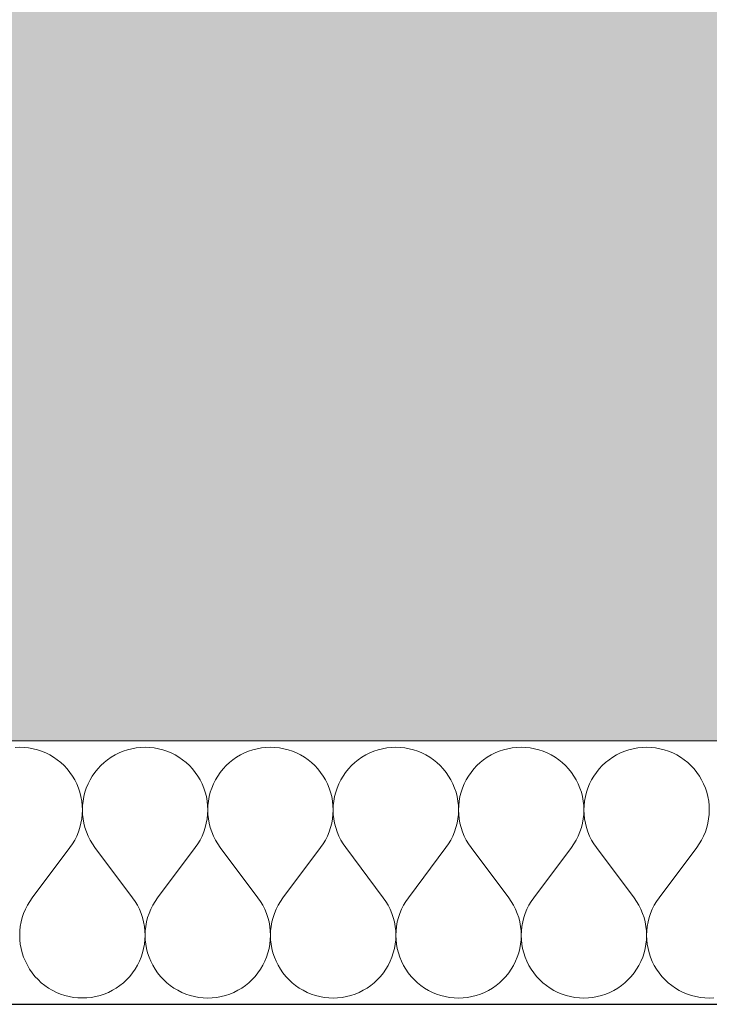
# Model space of a CAD drawing. Header units: millimetres. Extents: x -25972 to 4516, y -2839 to 20217.
# Tile 71 of 114: x -13410 to -12990, y 192 to 790. Entities that reach past the tile are written whole.
import ezdxf

# ---------------------------------------------------------------- set-up
doc = ezdxf.new("R2010")
doc.units = ezdxf.units.MM
doc.header["$MEASUREMENT"] = 0
doc.linetypes.add('Wipeout_Contour', pattern=[1000, 0, -1000])
for name, color, linetype in [('7._POHLED ZÁPADNÍ_1_3D prvky fasada nove', 7, 'Continuous'), ('7._POHLED ZÁPADNÍ_1_Konstrukce - nosné', 7, 'Continuous'), ('7._POHLED ZÁPADNÍ_1_Nové_Konstrukce - nosné', 7, 'Continuous'), ('7._POHLED ZÁPADNÍ_1_Nové_Výplně – Řezové', 7, 'Continuous'), ('7._POHLED ZÁPADNÍ_1_Výplně – Řezové', 7, 'Continuous')]:
    doc.layers.add(name, color=color, linetype=linetype)

# ---------------------------------------------------------------- blocks, each defined once
blk = doc.blocks.new('*X6', base_point=(-26739.77, -6860.77))
at = {"layer": '7._POHLED ZÁPADNÍ_1_Nové_Výplně – Řezové', "color": 21, "linetype": 'Continuous', "lineweight": 20, "true_color": 0xffaaaa}
for p, q in [((-13409.52, 348), (-13412.23, 347.9)), ((-13406.8, 347.9), (-13409.52, 348)), ((-13404.09, 347.61), (-13406.8, 347.9)), ((-13401.41, 347.13), (-13404.09, 347.61)), ((-13398.78, 346.45), (-13401.41, 347.13)), ((-13341.43, 347.13), (-13344.06, 346.45)), ((-13338.75, 347.61), (-13341.43, 347.13)), ((-13336.04, 347.9), (-13338.75, 347.61)), ((-13333.32, 348), (-13336.04, 347.9)), ((-13330.61, 347.9), (-13333.32, 348)), ((-13327.9, 347.61), (-13330.61, 347.9)), ((-13325.22, 347.12), (-13327.9, 347.61)), ((-13322.59, 346.45), (-13325.22, 347.12)), ((-13265.24, 347.12), (-13267.87, 346.45)), ((-13262.56, 347.61), (-13265.24, 347.12)), ((-13259.85, 347.9), (-13262.56, 347.61)), ((-13257.13, 347.99), (-13259.85, 347.9)), ((-13254.42, 347.9), (-13257.13, 347.99)), ((-13251.71, 347.61), (-13254.42, 347.9)), ((-13249.03, 347.12), (-13251.71, 347.61)), ((-13246.4, 346.45), (-13249.03, 347.12)), ((-13189.04, 347.12), (-13191.68, 346.45)), ((-13186.37, 347.6), (-13189.04, 347.12)), ((-13183.66, 347.9), (-13186.37, 347.6)), ((-13180.94, 347.99), (-13183.66, 347.9)), ((-13178.22, 347.9), (-13180.94, 347.99)), ((-13175.52, 347.6), (-13178.22, 347.9)), ((-13172.84, 347.12), (-13175.52, 347.6)), ((-13170.21, 346.45), (-13172.84, 347.12)), ((-13112.85, 347.12), (-13115.49, 346.45)), ((-13110.18, 347.6), (-13112.85, 347.12)), ((-13107.47, 347.89), (-13110.18, 347.6)), ((-13104.75, 347.99), (-13107.47, 347.89)), ((-13102.03, 347.89), (-13104.75, 347.99)), ((-13099.33, 347.6), (-13102.03, 347.89)), ((-13096.65, 347.12), (-13099.33, 347.6)), ((-13094.02, 346.45), (-13096.65, 347.12)), ((-13036.66, 347.12), (-13039.3, 346.44)), ((-13033.99, 347.6), (-13036.66, 347.12)), ((-13031.28, 347.89), (-13033.99, 347.6)), ((-13028.56, 347.99), (-13031.28, 347.89)), ((-13025.84, 347.89), (-13028.56, 347.99)), ((-13023.14, 347.6), (-13025.84, 347.89)), ((-13020.46, 347.12), (-13023.14, 347.6)), ((-13017.83, 346.44), (-13020.46, 347.12)), ((-13396.2, 345.59), (-13398.78, 346.45)), ((-13393.68, 344.55), (-13396.2, 345.59)), ((-13391.25, 343.33), (-13393.68, 344.55)), ((-13388.91, 341.95), (-13391.25, 343.33)), ((-13386.68, 340.39), (-13388.91, 341.95)), ((-13353.93, 341.94), (-13356.16, 340.39)), ((-13351.59, 343.33), (-13353.93, 341.94)), ((-13349.16, 344.55), (-13351.59, 343.33)), ((-13346.64, 345.59), (-13349.16, 344.55)), ((-13344.06, 346.45), (-13346.64, 345.59)), ((-13320.01, 345.59), (-13322.59, 346.45)), ((-13317.49, 344.55), (-13320.01, 345.59)), ((-13315.06, 343.33), (-13317.49, 344.55)), ((-13312.72, 341.94), (-13315.06, 343.33)), ((-13310.49, 340.39), (-13312.72, 341.94)), ((-13277.74, 341.94), (-13279.97, 340.39)), ((-13275.4, 343.33), (-13277.74, 341.94)), ((-13272.97, 344.55), (-13275.4, 343.33)), ((-13270.45, 345.59), (-13272.97, 344.55)), ((-13267.87, 346.45), (-13270.45, 345.59)), ((-13243.82, 345.59), (-13246.4, 346.45)), ((-13241.3, 344.55), (-13243.82, 345.59)), ((-13238.87, 343.33), (-13241.3, 344.55)), ((-13236.53, 341.94), (-13238.87, 343.33)), ((-13234.3, 340.39), (-13236.53, 341.94)), ((-13201.55, 341.94), (-13203.78, 340.39)), ((-13199.21, 343.33), (-13201.55, 341.94)), ((-13196.78, 344.55), (-13199.21, 343.33)), ((-13194.26, 345.59), (-13196.78, 344.55)), ((-13191.68, 346.45), (-13194.26, 345.59)), ((-13167.63, 345.59), (-13170.21, 346.45)), ((-13165.11, 344.55), (-13167.63, 345.59)), ((-13162.68, 343.33), (-13165.11, 344.55)), ((-13160.34, 341.94), (-13162.68, 343.33)), ((-13158.11, 340.39), (-13160.34, 341.94)), ((-13125.36, 341.94), (-13127.59, 340.39)), ((-13123.02, 343.33), (-13125.36, 341.94)), ((-13120.58, 344.55), (-13123.02, 343.33)), ((-13118.07, 345.59), (-13120.58, 344.55)), ((-13115.49, 346.45), (-13118.07, 345.59)), ((-13091.44, 345.59), (-13094.02, 346.45)), ((-13088.92, 344.54), (-13091.44, 345.59)), ((-13086.49, 343.33), (-13088.92, 344.54)), ((-13084.15, 341.94), (-13086.49, 343.33)), ((-13081.92, 340.39), (-13084.15, 341.94)), ((-13049.17, 341.94), (-13051.4, 340.38)), ((-13046.83, 343.33), (-13049.17, 341.94)), ((-13044.39, 344.54), (-13046.83, 343.33)), ((-13041.88, 345.58), (-13044.39, 344.54)), ((-13039.3, 346.44), (-13041.88, 345.58)), ((-13015.24, 345.58), (-13017.83, 346.44)), ((-13012.73, 344.54), (-13015.24, 345.58)), ((-13010.3, 343.32), (-13012.73, 344.54)), ((-13007.96, 341.94), (-13010.3, 343.32)), ((-13005.73, 340.38), (-13007.96, 341.94)), ((-13384.56, 338.69), (-13386.68, 340.39)), ((-13382.57, 336.83), (-13384.56, 338.69)), ((-13380.72, 334.84), (-13382.57, 336.83)), ((-13360.27, 336.83), (-13362.12, 334.84)), ((-13358.28, 338.68), (-13360.27, 336.83)), ((-13356.16, 340.39), (-13358.28, 338.68)), ((-13308.37, 338.68), (-13310.49, 340.39)), ((-13306.38, 336.83), (-13308.37, 338.68)), ((-13304.53, 334.84), (-13306.38, 336.83)), ((-13284.08, 336.83), (-13285.93, 334.84)), ((-13282.09, 338.68), (-13284.08, 336.83)), ((-13279.97, 340.39), (-13282.09, 338.68)), ((-13232.18, 338.68), (-13234.3, 340.39)), ((-13230.19, 336.83), (-13232.18, 338.68)), ((-13228.34, 334.84), (-13230.19, 336.83)), ((-13207.89, 336.83), (-13209.74, 334.83)), ((-13205.9, 338.68), (-13207.89, 336.83)), ((-13203.78, 340.39), (-13205.9, 338.68)), ((-13155.99, 338.68), (-13158.11, 340.39)), ((-13154, 336.83), (-13155.99, 338.68)), ((-13152.14, 334.83), (-13154, 336.83)), ((-13131.7, 336.82), (-13133.55, 334.83)), ((-13129.71, 338.68), (-13131.7, 336.82)), ((-13127.59, 340.39), (-13129.71, 338.68)), ((-13079.8, 338.68), (-13081.92, 340.39)), ((-13077.81, 336.82), (-13079.8, 338.68)), ((-13075.95, 334.83), (-13077.81, 336.82)), ((-13055.51, 336.82), (-13057.36, 334.83)), ((-13053.52, 338.68), (-13055.51, 336.82)), ((-13051.4, 340.38), (-13053.52, 338.68)), ((-13003.61, 338.68), (-13005.73, 340.38)), ((-13001.62, 336.82), (-13003.61, 338.68)), ((-12999.76, 334.83), (-13001.62, 336.82)), ((-13379.01, 332.72), (-13380.72, 334.84)), ((-13377.46, 330.48), (-13379.01, 332.72)), ((-13376.07, 328.14), (-13377.46, 330.48)), ((-13365.38, 330.48), (-13366.77, 328.14)), ((-13363.83, 332.72), (-13365.38, 330.48)), ((-13362.12, 334.84), (-13363.83, 332.72)), ((-13302.82, 332.72), (-13304.53, 334.84)), ((-13301.27, 330.48), (-13302.82, 332.72)), ((-13299.88, 328.14), (-13301.27, 330.48)), ((-13289.19, 330.48), (-13290.58, 328.14)), ((-13287.64, 332.72), (-13289.19, 330.48)), ((-13285.93, 334.84), (-13287.64, 332.72)), ((-13226.63, 332.72), (-13228.34, 334.84)), ((-13225.08, 330.48), (-13226.63, 332.72)), ((-13223.69, 328.14), (-13225.08, 330.48)), ((-13213, 330.48), (-13214.39, 328.14)), ((-13211.45, 332.72), (-13213, 330.48)), ((-13209.74, 334.83), (-13211.45, 332.72)), ((-13150.44, 332.71), (-13152.14, 334.83)), ((-13148.89, 330.48), (-13150.44, 332.71)), ((-13147.5, 328.14), (-13148.89, 330.48)), ((-13136.81, 330.48), (-13138.2, 328.14)), ((-13135.26, 332.71), (-13136.81, 330.48)), ((-13133.55, 334.83), (-13135.26, 332.71)), ((-13074.25, 332.71), (-13075.95, 334.83)), ((-13072.7, 330.48), (-13074.25, 332.71)), ((-13071.31, 328.14), (-13072.7, 330.48)), ((-13060.62, 330.48), (-13062.01, 328.14)), ((-13059.07, 332.71), (-13060.62, 330.48)), ((-13057.36, 334.83), (-13059.07, 332.71)), ((-12998.06, 332.71), (-12999.76, 334.83)), ((-12996.51, 330.48), (-12998.06, 332.71)), ((-12995.12, 328.13), (-12996.51, 330.48)), ((-13374.86, 325.71), (-13376.07, 328.14)), ((-13373.82, 323.2), (-13374.86, 325.71)), ((-13372.96, 320.62), (-13373.82, 323.2)), ((-13369.03, 323.2), (-13369.88, 320.62)), ((-13367.99, 325.71), (-13369.03, 323.2)), ((-13366.77, 328.14), (-13367.99, 325.71)), ((-13298.67, 325.71), (-13299.88, 328.14)), ((-13297.63, 323.2), (-13298.67, 325.71)), ((-13296.77, 320.61), (-13297.63, 323.2)), ((-13292.83, 323.2), (-13293.69, 320.61)), ((-13291.79, 325.71), (-13292.83, 323.2)), ((-13290.58, 328.14), (-13291.79, 325.71)), ((-13222.47, 325.71), (-13223.69, 328.14)), ((-13221.43, 323.19), (-13222.47, 325.71)), ((-13220.58, 320.61), (-13221.43, 323.19)), ((-13216.64, 323.19), (-13217.5, 320.61)), ((-13215.6, 325.71), (-13216.64, 323.19)), ((-13214.39, 328.14), (-13215.6, 325.71)), ((-13146.28, 325.71), (-13147.5, 328.14)), ((-13145.24, 323.19), (-13146.28, 325.71)), ((-13144.39, 320.61), (-13145.24, 323.19)), ((-13140.45, 323.19), (-13141.31, 320.61)), ((-13139.41, 325.71), (-13140.45, 323.19)), ((-13138.2, 328.14), (-13139.41, 325.71)), ((-13070.09, 325.7), (-13071.31, 328.14)), ((-13069.05, 323.19), (-13070.09, 325.7)), ((-13068.2, 320.61), (-13069.05, 323.19)), ((-13064.26, 323.19), (-13065.12, 320.61)), ((-13063.22, 325.7), (-13064.26, 323.19)), ((-13062.01, 328.14), (-13063.22, 325.7)), ((-12993.9, 325.7), (-12995.12, 328.13)), ((-12992.86, 323.19), (-12993.9, 325.7)), ((-12992.01, 320.61), (-12992.86, 323.19)), ((-13372.29, 317.98), (-13372.96, 320.62)), ((-13371.81, 315.3), (-13372.29, 317.98)), ((-13370.55, 317.98), (-13371.04, 315.3)), ((-13369.88, 320.62), (-13370.55, 317.98)), ((-13296.1, 317.98), (-13296.77, 320.61)), ((-13295.61, 315.3), (-13296.1, 317.98)), ((-13294.36, 317.98), (-13294.85, 315.3)), ((-13293.69, 320.61), (-13294.36, 317.98)), ((-13219.91, 317.98), (-13220.58, 320.61)), ((-13219.42, 315.3), (-13219.91, 317.98)), ((-13218.17, 317.98), (-13218.66, 315.3)), ((-13217.5, 320.61), (-13218.17, 317.98)), ((-13143.72, 317.97), (-13144.39, 320.61)), ((-13143.23, 315.3), (-13143.72, 317.97)), ((-13141.98, 317.97), (-13142.46, 315.3)), ((-13141.31, 320.61), (-13141.98, 317.97)), ((-13067.52, 317.97), (-13068.2, 320.61)), ((-13067.04, 315.29), (-13067.52, 317.97)), ((-13065.79, 317.97), (-13066.27, 315.29)), ((-13065.12, 320.61), (-13065.79, 317.97)), ((-12991.33, 317.97), (-12992.01, 320.61)), ((-12990.85, 315.29), (-12991.33, 317.97)), ((-13371.52, 312.6), (-13371.81, 315.3)), ((-13371.42, 309.88), (-13371.52, 312.6)), ((-13371.33, 312.6), (-13371.42, 309.88)), ((-13371.04, 315.3), (-13371.33, 312.6)), ((-13295.33, 312.59), (-13295.61, 315.3)), ((-13295.23, 309.88), (-13295.33, 312.59)), ((-13295.13, 312.59), (-13295.23, 309.88)), ((-13294.85, 315.3), (-13295.13, 312.59)), ((-13219.14, 312.59), (-13219.42, 315.3)), ((-13219.04, 309.87), (-13219.14, 312.59)), ((-13218.94, 312.59), (-13219.04, 309.87)), ((-13218.66, 315.3), (-13218.94, 312.59)), ((-13142.94, 312.59), (-13143.23, 315.3)), ((-13142.85, 309.87), (-13142.94, 312.59)), ((-13142.75, 312.59), (-13142.85, 309.87)), ((-13142.46, 315.3), (-13142.75, 312.59)), ((-13066.75, 312.59), (-13067.04, 315.29)), ((-13066.66, 309.87), (-13066.75, 312.59)), ((-13066.56, 312.59), (-13066.66, 309.87)), ((-13066.27, 315.29), (-13066.56, 312.59)), ((-12990.56, 312.59), (-12990.85, 315.29)), ((-12990.47, 309.87), (-12990.56, 312.59)), ((-13371.81, 304.45), (-13371.52, 307.16)), ((-13371.52, 307.16), (-13371.42, 309.88)), ((-13371.42, 309.88), (-13371.32, 307.16)), ((-13371.32, 307.16), (-13371.03, 304.45)), ((-13295.62, 304.45), (-13295.33, 307.16)), ((-13295.33, 307.16), (-13295.23, 309.88)), ((-13295.23, 309.88), (-13295.13, 307.16)), ((-13295.13, 307.16), (-13294.84, 304.45)), ((-13219.43, 304.45), (-13219.14, 307.15)), ((-13219.14, 307.15), (-13219.04, 309.87)), ((-13219.04, 309.87), (-13218.94, 307.15)), ((-13218.94, 307.15), (-13218.65, 304.45)), ((-13143.24, 304.45), (-13142.95, 307.15)), ((-13142.95, 307.15), (-13142.85, 309.87)), ((-13142.85, 309.87), (-13142.75, 307.15)), ((-13142.75, 307.15), (-13142.46, 304.45)), ((-13067.05, 304.45), (-13066.76, 307.15)), ((-13066.76, 307.15), (-13066.66, 309.87)), ((-13066.66, 309.87), (-13066.56, 307.15)), ((-13066.56, 307.15), (-13066.27, 304.45)), ((-12990.86, 304.44), (-12990.57, 307.15)), ((-12990.57, 307.15), (-12990.47, 309.87)), ((-13372.97, 299.14), (-13372.3, 301.78)), ((-13372.3, 301.78), (-13371.81, 304.45)), ((-13371.03, 304.45), (-13370.54, 301.78)), ((-13370.54, 301.78), (-13369.87, 299.14)), ((-13296.78, 299.14), (-13296.11, 301.78)), ((-13296.11, 301.78), (-13295.62, 304.45)), ((-13294.84, 304.45), (-13294.35, 301.78)), ((-13294.35, 301.78), (-13293.68, 299.14)), ((-13220.59, 299.14), (-13219.92, 301.77)), ((-13219.92, 301.77), (-13219.43, 304.45)), ((-13218.65, 304.45), (-13218.16, 301.77)), ((-13218.16, 301.77), (-13217.49, 299.14)), ((-13144.4, 299.14), (-13143.73, 301.77)), ((-13143.73, 301.77), (-13143.24, 304.45)), ((-13142.46, 304.45), (-13141.97, 301.77)), ((-13141.97, 301.77), (-13141.3, 299.14)), ((-13068.21, 299.13), (-13067.54, 301.77)), ((-13067.54, 301.77), (-13067.05, 304.45)), ((-13066.27, 304.45), (-13065.78, 301.77)), ((-13065.78, 301.77), (-13065.11, 299.13)), ((-12992.02, 299.13), (-12991.35, 301.77)), ((-12991.35, 301.77), (-12990.86, 304.44)), ((-13376.1, 291.62), (-13374.88, 294.05)), ((-13374.88, 294.05), (-13373.83, 296.56)), ((-13373.83, 296.56), (-13372.97, 299.14)), ((-13369.87, 299.14), (-13369.01, 296.56)), ((-13369.01, 296.56), (-13367.97, 294.05)), ((-13367.97, 294.05), (-13366.75, 291.62)), ((-13299.91, 291.61), (-13298.69, 294.05)), ((-13298.69, 294.05), (-13297.64, 296.56)), ((-13297.64, 296.56), (-13296.78, 299.14)), ((-13293.68, 299.14), (-13292.82, 296.56)), ((-13292.82, 296.56), (-13291.78, 294.05)), ((-13291.78, 294.05), (-13290.56, 291.61)), ((-13223.72, 291.61), (-13222.5, 294.04)), ((-13222.5, 294.04), (-13221.45, 296.56)), ((-13221.45, 296.56), (-13220.59, 299.14)), ((-13217.49, 299.14), (-13216.63, 296.56)), ((-13216.63, 296.56), (-13215.58, 294.04)), ((-13215.58, 294.04), (-13214.36, 291.61)), ((-13147.53, 291.61), (-13146.31, 294.04)), ((-13146.31, 294.04), (-13145.26, 296.56)), ((-13145.26, 296.56), (-13144.4, 299.14)), ((-13141.3, 299.14), (-13140.44, 296.56)), ((-13140.44, 296.56), (-13139.39, 294.04)), ((-13139.39, 294.04), (-13138.17, 291.61)), ((-13071.33, 291.61), (-13070.11, 294.04)), ((-13070.11, 294.04), (-13069.07, 296.55)), ((-13069.07, 296.55), (-13068.21, 299.13)), ((-13065.11, 299.13), (-13064.25, 296.55)), ((-13064.25, 296.55), (-13063.2, 294.04)), ((-13063.2, 294.04), (-13061.98, 291.61)), ((-12995.14, 291.61), (-12993.92, 294.04)), ((-12993.92, 294.04), (-12992.88, 296.55)), ((-12992.88, 296.55), (-12992.02, 299.13)), ((-13379.04, 287.04), (-13377.49, 289.28)), ((-13377.49, 289.28), (-13376.1, 291.62)), ((-13366.75, 291.62), (-13365.36, 289.28)), ((-13365.36, 289.28), (-13363.8, 287.04)), ((-13302.85, 287.04), (-13301.3, 289.28)), ((-13301.3, 289.28), (-13299.91, 291.61)), ((-13290.56, 291.61), (-13289.17, 289.28)), ((-13289.17, 289.28), (-13287.61, 287.04)), ((-13226.66, 287.04), (-13225.11, 289.27)), ((-13225.11, 289.27), (-13223.72, 291.61)), ((-13214.36, 291.61), (-13212.97, 289.27)), ((-13212.97, 289.27), (-13211.42, 287.04)), ((-13150.47, 287.04), (-13148.92, 289.27)), ((-13148.92, 289.27), (-13147.53, 291.61)), ((-13138.17, 291.61), (-13136.78, 289.27)), ((-13136.78, 289.27), (-13135.23, 287.04)), ((-13074.28, 287.04), (-13072.72, 289.27)), ((-13072.72, 289.27), (-13071.33, 291.61)), ((-13061.98, 291.61), (-13060.59, 289.27)), ((-13060.59, 289.27), (-13059.04, 287.04)), ((-12998.09, 287.04), (-12996.53, 289.27)), ((-12996.53, 289.27), (-12995.14, 291.61)), ((-13401.9, 256.57), (-13379.04, 287.04)), ((-13340.95, 256.57), (-13363.8, 287.04)), ((-13325.71, 256.57), (-13302.85, 287.04)), ((-13264.76, 256.57), (-13287.61, 287.04)), ((-13249.52, 256.57), (-13226.66, 287.04)), ((-13188.56, 256.56), (-13211.42, 287.04)), ((-13173.33, 256.56), (-13150.47, 287.04)), ((-13112.37, 256.56), (-13135.23, 287.04)), ((-13097.14, 256.56), (-13074.28, 287.04)), ((-13036.18, 256.56), (-13059.04, 287.04)), ((-13020.95, 256.56), (-12998.09, 287.04)), ((-13404.84, 252), (-13406.06, 249.57)), ((-13403.45, 254.34), (-13404.84, 252)), ((-13401.9, 256.57), (-13403.45, 254.34)), ((-13339.39, 254.33), (-13340.95, 256.57)), ((-13338, 252), (-13339.39, 254.33)), ((-13336.78, 249.56), (-13338, 252)), ((-13328.65, 252), (-13329.87, 249.56)), ((-13327.26, 254.33), (-13328.65, 252)), ((-13325.71, 256.57), (-13327.26, 254.33)), ((-13263.2, 254.33), (-13264.76, 256.57)), ((-13261.81, 251.99), (-13263.2, 254.33)), ((-13260.59, 249.56), (-13261.81, 251.99)), ((-13252.46, 251.99), (-13253.68, 249.56)), ((-13251.07, 254.33), (-13252.46, 251.99)), ((-13249.52, 256.57), (-13251.07, 254.33)), ((-13187.01, 254.33), (-13188.56, 256.56)), ((-13185.62, 251.99), (-13187.01, 254.33)), ((-13184.4, 249.56), (-13185.62, 251.99)), ((-13176.27, 251.99), (-13177.49, 249.56)), ((-13174.88, 254.33), (-13176.27, 251.99)), ((-13173.33, 256.56), (-13174.88, 254.33)), ((-13110.82, 254.33), (-13112.37, 256.56)), ((-13109.43, 251.99), (-13110.82, 254.33)), ((-13108.21, 249.56), (-13109.43, 251.99)), ((-13100.08, 251.99), (-13101.3, 249.56)), ((-13098.69, 254.33), (-13100.08, 251.99)), ((-13097.14, 256.56), (-13098.69, 254.33)), ((-13034.63, 254.33), (-13036.18, 256.56)), ((-13033.24, 251.99), (-13034.63, 254.33)), ((-13032.02, 249.56), (-13033.24, 251.99)), ((-13023.89, 251.99), (-13025.11, 249.56)), ((-13022.5, 254.33), (-13023.89, 251.99)), ((-13020.95, 256.56), (-13022.5, 254.33)), ((-13407.11, 247.05), (-13407.97, 244.47)), ((-13406.06, 249.57), (-13407.11, 247.05)), ((-13335.74, 247.05), (-13336.78, 249.56)), ((-13334.88, 244.47), (-13335.74, 247.05)), ((-13330.91, 247.05), (-13331.78, 244.47)), ((-13329.87, 249.56), (-13330.91, 247.05)), ((-13259.55, 247.05), (-13260.59, 249.56)), ((-13258.69, 244.47), (-13259.55, 247.05)), ((-13254.72, 247.05), (-13255.59, 244.47)), ((-13253.68, 249.56), (-13254.72, 247.05)), ((-13183.36, 247.05), (-13184.4, 249.56)), ((-13182.5, 244.47), (-13183.36, 247.05)), ((-13178.53, 247.05), (-13179.39, 244.47)), ((-13177.49, 249.56), (-13178.53, 247.05)), ((-13107.17, 247.05), (-13108.21, 249.56)), ((-13106.31, 244.46), (-13107.17, 247.05)), ((-13102.34, 247.05), (-13103.2, 244.46)), ((-13101.3, 249.56), (-13102.34, 247.05)), ((-13030.98, 247.04), (-13032.02, 249.56)), ((-13030.12, 244.46), (-13030.98, 247.04)), ((-13026.15, 247.04), (-13027.01, 244.46)), ((-13025.11, 249.56), (-13026.15, 247.04)), ((-13408.64, 241.84), (-13409.13, 239.16)), ((-13407.97, 244.47), (-13408.64, 241.84)), ((-13334.2, 241.84), (-13334.88, 244.47)), ((-13333.72, 239.16), (-13334.2, 241.84)), ((-13332.45, 241.84), (-13332.94, 239.16)), ((-13331.78, 244.47), (-13332.45, 241.84)), ((-13258.01, 241.83), (-13258.69, 244.47)), ((-13257.53, 239.16), (-13258.01, 241.83)), ((-13256.26, 241.83), (-13256.75, 239.16)), ((-13255.59, 244.47), (-13256.26, 241.83)), ((-13181.82, 241.83), (-13182.5, 244.47)), ((-13181.34, 239.15), (-13181.82, 241.83)), ((-13180.07, 241.83), (-13180.55, 239.15)), ((-13179.39, 244.47), (-13180.07, 241.83)), ((-13105.63, 241.83), (-13106.31, 244.46)), ((-13105.15, 239.15), (-13105.63, 241.83)), ((-13103.88, 241.83), (-13104.36, 239.15)), ((-13103.2, 244.46), (-13103.88, 241.83)), ((-13029.44, 241.83), (-13030.12, 244.46)), ((-13028.96, 239.15), (-13029.44, 241.83)), ((-13027.69, 241.83), (-13028.17, 239.15)), ((-13027.01, 244.46), (-13027.69, 241.83)), ((-13409.42, 236.46), (-13409.52, 233.74)), ((-13409.52, 233.74), (-13409.42, 231.02)), ((-13409.13, 239.16), (-13409.42, 236.46)), ((-13333.43, 236.45), (-13333.72, 239.16)), ((-13333.33, 233.73), (-13333.43, 236.45)), ((-13333.42, 231.02), (-13333.33, 233.73)), ((-13333.23, 236.45), (-13333.33, 233.73)), ((-13333.33, 233.73), (-13333.23, 231.02)), ((-13332.94, 239.16), (-13333.23, 236.45)), ((-13257.24, 236.45), (-13257.53, 239.16)), ((-13257.14, 233.73), (-13257.24, 236.45)), ((-13257.23, 231.01), (-13257.14, 233.73)), ((-13257.04, 236.45), (-13257.14, 233.73)), ((-13257.14, 233.73), (-13257.04, 231.01)), ((-13256.75, 239.16), (-13257.04, 236.45)), ((-13181.05, 236.45), (-13181.34, 239.15)), ((-13180.95, 233.73), (-13181.05, 236.45)), ((-13181.04, 231.01), (-13180.95, 233.73)), ((-13180.85, 236.45), (-13180.95, 233.73)), ((-13180.95, 233.73), (-13180.85, 231.01)), ((-13180.55, 239.15), (-13180.85, 236.45)), ((-13104.85, 236.45), (-13105.15, 239.15)), ((-13104.76, 233.73), (-13104.85, 236.45)), ((-13104.85, 231.01), (-13104.76, 233.73)), ((-13104.66, 236.45), (-13104.76, 233.73)), ((-13104.76, 233.73), (-13104.66, 231.01)), ((-13104.36, 239.15), (-13104.66, 236.45)), ((-13028.66, 236.45), (-13028.96, 239.15)), ((-13028.57, 233.73), (-13028.66, 236.45)), ((-13028.66, 231.01), (-13028.57, 233.73)), ((-13028.47, 236.45), (-13028.57, 233.73)), ((-13028.57, 233.73), (-13028.47, 231.01)), ((-13028.17, 239.15), (-13028.47, 236.45)), ((-13409.42, 231.02), (-13409.13, 228.31)), ((-13409.13, 228.31), (-13408.65, 225.64)), ((-13334.19, 225.63), (-13333.71, 228.31)), ((-13333.71, 228.31), (-13333.42, 231.02)), ((-13333.23, 231.02), (-13332.94, 228.31)), ((-13332.94, 228.31), (-13332.46, 225.63)), ((-13258, 225.63), (-13257.52, 228.31)), ((-13257.52, 228.31), (-13257.23, 231.01)), ((-13257.04, 231.01), (-13256.75, 228.31)), ((-13256.75, 228.31), (-13256.27, 225.63)), ((-13181.81, 225.63), (-13181.33, 228.31)), ((-13181.33, 228.31), (-13181.04, 231.01)), ((-13180.85, 231.01), (-13180.56, 228.31)), ((-13180.56, 228.31), (-13180.08, 225.63)), ((-13105.62, 225.63), (-13105.14, 228.31)), ((-13105.14, 228.31), (-13104.85, 231.01)), ((-13104.66, 231.01), (-13104.37, 228.31)), ((-13104.37, 228.31), (-13103.89, 225.63)), ((-13029.43, 225.63), (-13028.95, 228.3)), ((-13028.95, 228.3), (-13028.66, 231.01)), ((-13028.47, 231.01), (-13028.18, 228.3)), ((-13028.18, 228.3), (-13027.7, 225.63)), ((-13408.65, 225.64), (-13407.98, 223)), ((-13407.98, 223), (-13407.12, 220.42)), ((-13335.72, 220.42), (-13334.87, 223)), ((-13334.87, 223), (-13334.19, 225.63)), ((-13332.46, 225.63), (-13331.79, 223)), ((-13331.79, 223), (-13330.93, 220.42)), ((-13259.53, 220.41), (-13258.67, 222.99)), ((-13258.67, 222.99), (-13258, 225.63)), ((-13256.27, 225.63), (-13255.6, 222.99)), ((-13255.6, 222.99), (-13254.74, 220.41)), ((-13183.34, 220.41), (-13182.48, 222.99)), ((-13182.48, 222.99), (-13181.81, 225.63)), ((-13180.08, 225.63), (-13179.41, 222.99)), ((-13179.41, 222.99), (-13178.55, 220.41)), ((-13107.15, 220.41), (-13106.29, 222.99)), ((-13106.29, 222.99), (-13105.62, 225.63)), ((-13103.89, 225.63), (-13103.22, 222.99)), ((-13103.22, 222.99), (-13102.36, 220.41)), ((-13030.96, 220.41), (-13030.1, 222.99)), ((-13030.1, 222.99), (-13029.43, 225.63)), ((-13027.7, 225.63), (-13027.03, 222.99)), ((-13027.03, 222.99), (-13026.17, 220.41)), ((-13407.12, 220.42), (-13406.08, 217.9)), ((-13406.08, 217.9), (-13404.87, 215.47)), ((-13404.87, 215.47), (-13403.48, 213.13)), ((-13339.37, 213.13), (-13337.98, 215.47)), ((-13337.98, 215.47), (-13336.76, 217.9)), ((-13336.76, 217.9), (-13335.72, 220.42)), ((-13330.93, 220.42), (-13329.89, 217.9)), ((-13329.89, 217.9), (-13328.68, 215.47)), ((-13328.68, 215.47), (-13327.29, 213.13)), ((-13263.18, 213.13), (-13261.79, 215.47)), ((-13261.79, 215.47), (-13260.57, 217.9)), ((-13260.57, 217.9), (-13259.53, 220.41)), ((-13254.74, 220.41), (-13253.7, 217.9)), ((-13253.7, 217.9), (-13252.49, 215.47)), ((-13252.49, 215.47), (-13251.1, 213.13)), ((-13186.99, 213.12), (-13185.6, 215.46)), ((-13185.6, 215.46), (-13184.38, 217.9)), ((-13184.38, 217.9), (-13183.34, 220.41)), ((-13178.55, 220.41), (-13177.51, 217.9)), ((-13177.51, 217.9), (-13176.3, 215.46)), ((-13176.3, 215.46), (-13174.91, 213.12)), ((-13110.8, 213.12), (-13109.41, 215.46)), ((-13109.41, 215.46), (-13108.19, 217.9)), ((-13108.19, 217.9), (-13107.15, 220.41)), ((-13102.36, 220.41), (-13101.32, 217.9)), ((-13101.32, 217.9), (-13100.1, 215.46)), ((-13100.1, 215.46), (-13098.72, 213.12)), ((-13034.61, 213.12), (-13033.22, 215.46)), ((-13033.22, 215.46), (-13032, 217.89)), ((-13032, 217.89), (-13030.96, 220.41)), ((-13026.17, 220.41), (-13025.13, 217.89)), ((-13025.13, 217.89), (-13023.91, 215.46)), ((-13023.91, 215.46), (-13022.53, 213.12)), ((-13403.48, 213.13), (-13401.93, 210.89)), ((-13401.93, 210.89), (-13400.22, 208.78)), ((-13342.62, 208.77), (-13340.92, 210.89)), ((-13340.92, 210.89), (-13339.37, 213.13)), ((-13327.29, 213.13), (-13325.74, 210.89)), ((-13325.74, 210.89), (-13324.03, 208.77)), ((-13266.43, 208.77), (-13264.73, 210.89)), ((-13264.73, 210.89), (-13263.18, 213.13)), ((-13251.1, 213.13), (-13249.55, 210.89)), ((-13249.55, 210.89), (-13247.84, 208.77)), ((-13190.24, 208.77), (-13188.54, 210.89)), ((-13188.54, 210.89), (-13186.99, 213.12)), ((-13174.91, 213.12), (-13173.36, 210.89)), ((-13173.36, 210.89), (-13171.65, 208.77)), ((-13114.05, 208.77), (-13112.35, 210.89)), ((-13112.35, 210.89), (-13110.8, 213.12)), ((-13098.72, 213.12), (-13097.17, 210.89)), ((-13097.17, 210.89), (-13095.46, 208.77)), ((-13037.86, 208.77), (-13036.16, 210.88)), ((-13036.16, 210.88), (-13034.61, 213.12)), ((-13022.53, 213.12), (-13020.98, 210.88)), ((-13020.98, 210.88), (-13019.27, 208.77)), ((-13400.22, 208.78), (-13398.37, 206.78)), ((-13398.37, 206.78), (-13396.38, 204.93)), ((-13396.38, 204.93), (-13394.26, 203.22)), ((-13348.59, 203.22), (-13346.47, 204.93)), ((-13346.47, 204.93), (-13344.48, 206.78)), ((-13344.48, 206.78), (-13342.62, 208.77)), ((-13324.03, 208.77), (-13322.18, 206.78)), ((-13322.18, 206.78), (-13320.19, 204.93)), ((-13320.19, 204.93), (-13318.07, 203.22)), ((-13272.4, 203.22), (-13270.28, 204.93)), ((-13270.28, 204.93), (-13268.29, 206.78)), ((-13268.29, 206.78), (-13266.43, 208.77)), ((-13247.84, 208.77), (-13245.99, 206.78)), ((-13245.99, 206.78), (-13244, 204.92)), ((-13244, 204.92), (-13241.88, 203.22)), ((-13196.2, 203.22), (-13194.09, 204.92)), ((-13194.09, 204.92), (-13192.1, 206.78)), ((-13192.1, 206.78), (-13190.24, 208.77)), ((-13171.65, 208.77), (-13169.8, 206.78)), ((-13169.8, 206.78), (-13167.81, 204.92)), ((-13167.81, 204.92), (-13165.69, 203.22)), ((-13120.01, 203.21), (-13117.9, 204.92)), ((-13117.9, 204.92), (-13115.91, 206.78)), ((-13115.91, 206.78), (-13114.05, 208.77)), ((-13095.46, 208.77), (-13093.61, 206.78)), ((-13093.61, 206.78), (-13091.62, 204.92)), ((-13091.62, 204.92), (-13089.5, 203.21)), ((-13043.82, 203.21), (-13041.71, 204.92)), ((-13041.71, 204.92), (-13039.72, 206.77)), ((-13039.72, 206.77), (-13037.86, 208.77)), ((-13019.27, 208.77), (-13017.42, 206.77)), ((-13017.42, 206.77), (-13015.43, 204.92)), ((-13015.43, 204.92), (-13013.31, 203.21)), ((-13394.26, 203.22), (-13392.03, 201.67)), ((-13392.03, 201.67), (-13389.69, 200.28)), ((-13389.69, 200.28), (-13387.25, 199.06)), ((-13387.25, 199.06), (-13384.74, 198.02)), ((-13384.74, 198.02), (-13382.16, 197.16)), ((-13360.69, 197.16), (-13358.11, 198.02)), ((-13358.11, 198.02), (-13355.59, 199.06)), ((-13355.59, 199.06), (-13353.16, 200.28)), ((-13353.16, 200.28), (-13350.82, 201.67)), ((-13350.82, 201.67), (-13348.59, 203.22)), ((-13318.07, 203.22), (-13315.84, 201.67)), ((-13315.84, 201.67), (-13313.5, 200.28)), ((-13313.5, 200.28), (-13311.06, 199.06)), ((-13311.06, 199.06), (-13308.55, 198.02)), ((-13308.55, 198.02), (-13305.97, 197.16)), ((-13284.5, 197.16), (-13281.91, 198.02)), ((-13281.91, 198.02), (-13279.4, 199.06)), ((-13279.4, 199.06), (-13276.97, 200.28)), ((-13276.97, 200.28), (-13274.63, 201.67)), ((-13274.63, 201.67), (-13272.4, 203.22)), ((-13241.88, 203.22), (-13239.65, 201.67)), ((-13239.65, 201.67), (-13237.31, 200.28)), ((-13237.31, 200.28), (-13234.87, 199.06)), ((-13234.87, 199.06), (-13232.36, 198.02)), ((-13232.36, 198.02), (-13229.78, 197.16)), ((-13208.31, 197.16), (-13205.72, 198.02)), ((-13205.72, 198.02), (-13203.21, 199.06)), ((-13203.21, 199.06), (-13200.78, 200.28)), ((-13200.78, 200.28), (-13198.44, 201.66)), ((-13198.44, 201.66), (-13196.2, 203.22)), ((-13165.69, 203.22), (-13163.46, 201.66)), ((-13163.46, 201.66), (-13161.12, 200.27)), ((-13161.12, 200.27), (-13158.68, 199.06)), ((-13158.68, 199.06), (-13156.17, 198.01)), ((-13156.17, 198.01), (-13153.59, 197.15)), ((-13132.12, 197.15), (-13129.53, 198.01)), ((-13129.53, 198.01), (-13127.02, 199.06)), ((-13127.02, 199.06), (-13124.59, 200.27)), ((-13124.59, 200.27), (-13122.25, 201.66)), ((-13122.25, 201.66), (-13120.01, 203.21)), ((-13089.5, 203.21), (-13087.26, 201.66)), ((-13087.26, 201.66), (-13084.93, 200.27)), ((-13084.93, 200.27), (-13082.49, 199.05)), ((-13082.49, 199.05), (-13079.98, 198.01)), ((-13079.98, 198.01), (-13077.4, 197.15)), ((-13055.92, 197.15), (-13053.34, 198.01)), ((-13053.34, 198.01), (-13050.83, 199.05)), ((-13050.83, 199.05), (-13048.4, 200.27)), ((-13048.4, 200.27), (-13046.06, 201.66)), ((-13046.06, 201.66), (-13043.82, 203.21)), ((-13013.31, 203.21), (-13011.07, 201.66)), ((-13011.07, 201.66), (-13008.74, 200.27)), ((-13008.74, 200.27), (-13006.3, 199.05)), ((-13006.3, 199.05), (-13003.79, 198.01)), ((-13003.79, 198.01), (-13001.21, 197.15)), ((-13382.16, 197.16), (-13379.52, 196.49)), ((-13379.52, 196.49), (-13376.85, 196)), ((-13376.85, 196), (-13374.14, 195.71)), ((-13374.14, 195.71), (-13371.42, 195.62)), ((-13371.42, 195.62), (-13368.7, 195.71)), ((-13368.7, 195.71), (-13366, 196)), ((-13366, 196), (-13363.32, 196.49)), ((-13363.32, 196.49), (-13360.69, 197.16)), ((-13305.97, 197.16), (-13303.33, 196.49)), ((-13303.33, 196.49), (-13300.66, 196)), ((-13300.66, 196), (-13297.95, 195.71)), ((-13297.95, 195.71), (-13295.23, 195.61)), ((-13295.23, 195.61), (-13292.51, 195.71)), ((-13292.51, 195.71), (-13289.81, 196)), ((-13289.81, 196), (-13287.13, 196.49)), ((-13287.13, 196.49), (-13284.5, 197.16)), ((-13229.78, 197.16), (-13227.14, 196.48)), ((-13227.14, 196.48), (-13224.47, 196)), ((-13224.47, 196), (-13221.76, 195.71)), ((-13221.76, 195.71), (-13219.04, 195.61)), ((-13219.04, 195.61), (-13216.32, 195.71)), ((-13216.32, 195.71), (-13213.62, 196)), ((-13213.62, 196), (-13210.94, 196.48)), ((-13210.94, 196.48), (-13208.31, 197.16)), ((-13153.59, 197.15), (-13150.95, 196.48)), ((-13150.95, 196.48), (-13148.28, 196)), ((-13148.28, 196), (-13145.57, 195.71)), ((-13145.57, 195.71), (-13142.85, 195.61)), ((-13142.85, 195.61), (-13140.13, 195.71)), ((-13140.13, 195.71), (-13137.43, 196)), ((-13137.43, 196), (-13134.75, 196.48)), ((-13134.75, 196.48), (-13132.12, 197.15)), ((-13077.4, 197.15), (-13074.76, 196.48)), ((-13074.76, 196.48), (-13072.09, 196)), ((-13072.09, 196), (-13069.38, 195.71)), ((-13069.38, 195.71), (-13066.66, 195.61)), ((-13066.66, 195.61), (-13063.94, 195.71)), ((-13063.94, 195.71), (-13061.24, 196)), ((-13061.24, 196), (-13058.56, 196.48)), ((-13058.56, 196.48), (-13055.92, 197.15)), ((-13001.21, 197.15), (-12998.57, 196.48)), ((-12998.57, 196.48), (-12995.89, 195.99)), ((-12995.89, 195.99), (-12993.19, 195.7)), ((-12993.19, 195.7), (-12990.47, 195.61)), ((-12990.47, 195.61), (-12987.75, 195.7))]:
    blk.add_line(p, q, dxfattribs=at)

msp = doc.modelspace()

# ---------------------------------------------------------------- hatches: boundary and pattern name
at = {"layer": '7._POHLED ZÁPADNÍ_1_Výplně – Řezové', "linetype": 'Continuous', "lineweight": 13}
msp.add_hatch(color=254, dxfattribs=at).paths.add_polyline_path([(-13601.2, 850.05), (-13601.21, 350.05), (-12482.38, 350.02), (-12482.37, 850.02)])

# ---------------------------------------------------------------- linework, layer by layer
at = {"layer": '7._POHLED ZÁPADNÍ_1_Konstrukce - nosné', "color": 7, "linetype": 'Continuous', "lineweight": 50, "flags": 128}
msp.add_lwpolyline([(-13601.21, 350.05), (-12482.38, 350.02)], dxfattribs=at)

# ---------------------------------------------------------------- next in the draw order: wipeouts: each hides what was drawn before it
at = {"color": 254, "linetype": 'Wipeout_Contour', "lineweight": 0, "ltscale": 52258.883562}
msp.add_wipeout([(-13641.45, 191.81), (-12481.84, 191.78), (-12481.83, 351.78), (-13641.45, 351.81)], dxfattribs=at).dxf.layer = '7._POHLED ZÁPADNÍ_1_Nové_Výplně – Řezové'

# ---------------------------------------------------------------- next in the draw order: linework, layer by layer
at = {"layer": '7._POHLED ZÁPADNÍ_1_Nové_Konstrukce - nosné', "color": 1, "linetype": 'Continuous', "lineweight": 25, "flags": 128}
for points in [[(-12481.83, 351.78), (-13641.45, 351.81)], [(-13641.45, 191.81), (-12481.84, 191.78)]]:
    msp.add_lwpolyline(points, dxfattribs=at)

# ---------------------------------------------------------------- next in the draw order: block references
at = {"layer": '7._POHLED ZÁPADNÍ_1_3D prvky fasada nove', "color": 9, "linetype": 'Continuous', "lineweight": 13}
msp.add_blockref('*X6', (-26739.77, -6860.77), dxfattribs=at)

doc.saveas('drawing.dxf')
